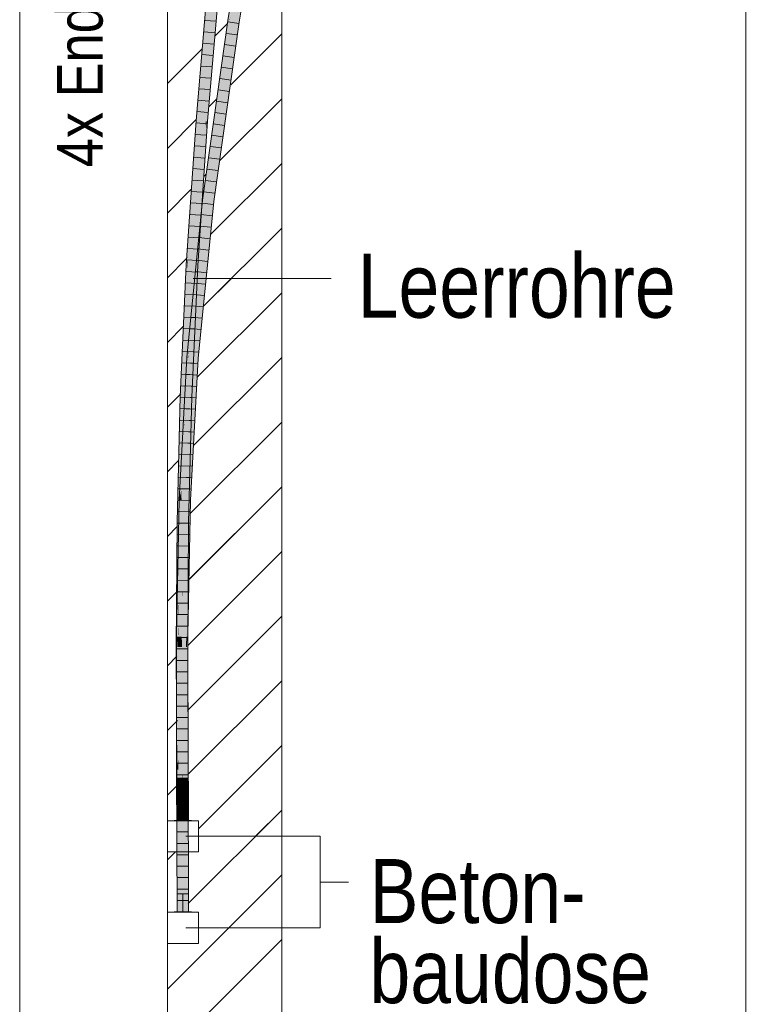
# Model space of a CAD drawing. Extents: x -620 to 3480, y 62 to 1107.
# Tile 241 of 244: x 180 to 196, y 918 to 940. Entities that reach past the tile are written whole.
import ezdxf
from ezdxf.lldxf.tags import DXFTag

# ---------------------------------------------------------------- set-up
doc = ezdxf.new("R2010")
doc.units = 0
doc.layers.get('0').update_dxf_attribs({"lineweight": 35})
for name, color, linetype, lineweight, true_color in [('E_Betonbaudose', 1, 'Continuous', 13, 0xff0000), ('E_Detail_Beschriftung', 7, 'Continuous', 13, 0x009900), ('E_Detail_Wandschraffur', 7, 'Continuous', 5, 0xc0c0c0), ('E_Leerrohr 25-A06G9GVN8I', 7, 'Continuous', 9, 0xff8000), ('E_Leerrohr 25-Shading', 7, 'Continuous', 9, 0xff8000)]:
    doc.layers.add(name, color=color, linetype=linetype, lineweight=lineweight, true_color=true_color)
doc.layers.add('E_Detail_Linie_Text_Bem', color=7, linetype='Continuous', lineweight=13)
doc.styles.get("Standard").update_dxf_attribs({"font": 'ARIALN.TTF'})
tags = doc.linetypes.add('fein_strichliert', pattern=[4, 1, -2, 1]).pattern_tags.tags
tags[8:9] = [DXFTag(74, 4), DXFTag(75, 0), DXFTag(340, '0'), DXFTag(46, 0.0), DXFTag(50, 0.0), DXFTag(44, 0.0), DXFTag(45, 0.0)]
tags[6:7] = [DXFTag(74, 4), DXFTag(75, 0), DXFTag(340, '0'), DXFTag(46, 0.0), DXFTag(50, 0.0), DXFTag(44, 0.0), DXFTag(45, 0.0)]
tags[4:5] = [DXFTag(74, 4), DXFTag(75, 0), DXFTag(340, '0'), DXFTag(46, 0.0), DXFTag(50, 0.0), DXFTag(44, 0.0), DXFTag(45, 0.0)]
tags = doc.linetypes.add('fein_strichliert-A06G9GVL8I', pattern=[4, 1, -2, 1]).pattern_tags.tags
tags[8:9] = [DXFTag(74, 4), DXFTag(75, 0), DXFTag(340, '0'), DXFTag(46, 0.0), DXFTag(50, 0.0), DXFTag(44, 0.0), DXFTag(45, 0.0)]
tags[6:7] = [DXFTag(74, 4), DXFTag(75, 0), DXFTag(340, '0'), DXFTag(46, 0.0), DXFTag(50, 0.0), DXFTag(44, 0.0), DXFTag(45, 0.0)]
tags[4:5] = [DXFTag(74, 4), DXFTag(75, 0), DXFTag(340, '0'), DXFTag(46, 0.0), DXFTag(50, 0.0), DXFTag(44, 0.0), DXFTag(45, 0.0)]
tags = doc.linetypes.add('STRICHPUNKT2-A06G9GVO8I', pattern=[12.7, 6.35, -3.175, 0, -3.175]).pattern_tags.tags
tags[10:11] = [DXFTag(74, 4), DXFTag(75, 0), DXFTag(340, '0'), DXFTag(46, 0.0), DXFTag(50, 0.0), DXFTag(44, 0.0), DXFTag(45, 0.0)]
tags[8:9] = [DXFTag(74, 4), DXFTag(75, 0), DXFTag(340, '0'), DXFTag(46, 0.0), DXFTag(50, 0.0), DXFTag(44, 0.0), DXFTag(45, 0.0)]
tags[6:7] = [DXFTag(74, 4), DXFTag(75, 0), DXFTag(340, '0'), DXFTag(46, 0.0), DXFTag(50, 0.0), DXFTag(44, 0.0), DXFTag(45, 0.0)]
tags[4:5] = [DXFTag(74, 4), DXFTag(75, 0), DXFTag(340, '0'), DXFTag(46, 0.0), DXFTag(50, 0.0), DXFTag(44, 0.0), DXFTag(45, 0.0)]

# ---------------------------------------------------------------- blocks, each defined once
blk = doc.blocks.new('Shading-A06G9GDP8I', base_point=(250.531, 772.345))
at = {"layer": 'E_Leerrohr 25-Shading', "color": 43, "true_color": 0xd7ab7f}
for points in [[(183.816, 941.051), (183.507, 937.482), (183.818, 941.05), (183.541, 937.48)], [(183.818, 941.05), (183.541, 937.48), (183.777, 940.177), (183.544, 937.48)], [(184.015, 940.726), (184.029, 941.032), (183.72, 937.466)], [(183.99, 940.162), (184.015, 940.726), (183.734, 937.465), (183.72, 937.466)], [(184.313, 940.351), (184.205, 939.668), (184.259, 939.776), (184.241, 939.663)], [(184.521, 940.286), (184.525, 940.32), (184.416, 939.638)], [(184.471, 939.748), (184.521, 940.286), (184.451, 939.633), (184.416, 939.638)], [(183.99, 940.162), (183.813, 938.299), (183.757, 937.463), (183.74, 937.464)], [(184.241, 939.663), (184.205, 939.668), (183.73, 936.062), (183.846, 936.965)], [(184.205, 939.668), (184.077, 938.746), (183.846, 936.965)], [(184.174, 937.799), (184.416, 939.638), (183.859, 935.715)], [(184.452, 939.633), (184.451, 939.633), (183.942, 936.041), (184.174, 937.799)], [(184.077, 938.746), (184.205, 939.668), (184.103, 938.951)], [(184.451, 939.633), (184.416, 939.638), (184.174, 937.799)], [(184.451, 939.633), (184.452, 939.633), (184.471, 939.748)], [(184, 938.225), (183.897, 937.452), (184.103, 938.951), (184.077, 938.746)], [(183.846, 936.965), (184.077, 938.746), (183.739, 936.151), (183.741, 936.177)], [(183.741, 936.177), (184.077, 938.746), (183.776, 936.533), (183.897, 937.452)], [(183.813, 938.299), (183.734, 937.465), (183.74, 937.464)], [(183.972, 938.026), (183.897, 937.452), (184, 938.225)], [(183.667, 935.738), (183.672, 935.737), (183.854, 937.197), (183.972, 938.026)], [(183.942, 936.041), (184.174, 937.799), (183.889, 935.711), (183.859, 935.715)], [(183.331, 934.323), (183.507, 937.482), (183.328, 934.323), (183.41, 936.033)], [(183.541, 937.48), (183.507, 937.482), (183.515, 937.044), (183.331, 934.323)], [(183.544, 937.48), (183.541, 937.48), (183.515, 937.044)], [(183.537, 934.718), (183.723, 937.309), (183.532, 934.669), (183.72, 937.466)], [(183.734, 937.465), (183.72, 937.466), (183.723, 937.309)], [(183.74, 937.464), (183.734, 937.465), (183.724, 937.248), (183.723, 937.309)], [(183.728, 937.034), (183.757, 937.463), (183.724, 937.248), (183.74, 937.464)], [(183.724, 937.248), (183.723, 937.309), (183.513, 934.313), (183.508, 934.313)], [(183.59, 935.226), (183.728, 937.034), (183.554, 934.877), (183.724, 937.248)], [(183.728, 937.034), (183.59, 935.226), (183.635, 935.655)], [(183.854, 937.197), (183.706, 936.156), (183.667, 935.738), (183.654, 935.74)], [(183.73, 936.062), (183.846, 936.965), (183.73, 936.062), (183.739, 936.151)], [(183.683, 935.736), (183.741, 936.177), (183.672, 935.737), (183.776, 936.533)], [(183.706, 936.156), (183.647, 935.74), (183.654, 935.74)], [(183.741, 936.177), (183.683, 935.736), (183.739, 936.151)], [(183.739, 936.151), (183.683, 935.736), (183.73, 936.062)], [(183.378, 935.358), (183.409, 936.005), (183.349, 934.943)], [(183.389, 935.669), (183.41, 936.033), (183.391, 935.714)], [(183.409, 936.005), (183.41, 936.033), (183.389, 935.66), (183.389, 935.669)], [(183.41, 936.033), (183.394, 935.804), (183.391, 935.714)], [(183.889, 935.711), (183.895, 935.71), (183.942, 936.041)], [(183.394, 935.804), (183.313, 934.387), (183.391, 935.714)], [(183.394, 935.804), (183.345, 935.067), (183.313, 934.387), (183.315, 934.435)], [(183.319, 934.41), (183.389, 935.669), (183.313, 934.387), (183.391, 935.714)], [(183.654, 935.74), (183.509, 934.086), (183.667, 935.738), (183.477, 933.643)], [(183.538, 934.311), (183.477, 933.643), (183.672, 935.737), (183.683, 935.736)], [(183.509, 934.086), (183.654, 935.74), (183.543, 934.56), (183.647, 935.74)], [(183.742, 934.345), (183.859, 935.715), (183.521, 932.284)], [(183.667, 935.738), (183.538, 934.311), (183.672, 935.737)], [(183.543, 934.56), (183.647, 935.74), (183.578, 935.038)], [(183.69, 933.628), (183.895, 935.71), (183.742, 934.345), (183.889, 935.711)], [(183.889, 935.711), (183.859, 935.715), (183.742, 934.345)], [(183.389, 935.669), (183.319, 934.41), (183.389, 935.66)], [(183.635, 935.655), (183.59, 935.226), (183.525, 934.312), (183.52, 934.312)], [(183.635, 935.655), (183.525, 934.312), (183.627, 935.536)], [(183.525, 934.312), (183.544, 934.311), (183.627, 935.536)], [(183.376, 935.322), (183.378, 935.358), (183.319, 934.41), (183.349, 934.943)], [(183.376, 935.322), (183.319, 934.41), (183.33, 934.516)], [(183.33, 934.516), (183.343, 934.638), (183.376, 935.322)], [(183.345, 935.067), (183.295, 934.325), (183.309, 934.324)], [(183.513, 934.313), (183.52, 934.312), (183.554, 934.877), (183.59, 935.226)], [(183.476, 934.005), (183.433, 933.3), (183.578, 935.038), (183.543, 934.56)], [(183.319, 934.324), (183.325, 934.324), (183.33, 934.516), (183.343, 934.638)], [(183.328, 934.323), (183.343, 934.638), (183.325, 934.324)], [(183.508, 934.313), (183.537, 934.718), (183.532, 934.669)], [(183.315, 934.435), (183.309, 934.324), (183.313, 934.387)], [(183.314, 934.324), (183.319, 934.324), (183.319, 934.41), (183.33, 934.516)], [(183.433, 933.3), (183.415, 933.01), (183.543, 934.56), (183.509, 934.086)], [(183.261, 932.899), (183.262, 932.921), (183.286, 934.144), (183.295, 934.325)], [(183.309, 934.324), (183.295, 934.325), (183.276, 933.285), (183.262, 932.921)], [(183.283, 933.518), (183.307, 934.144), (183.309, 934.324), (183.311, 934.324)], [(183.283, 933.518), (183.287, 933.493), (183.314, 934.324), (183.319, 934.324)], [(183.287, 933.493), (183.292, 933.465), (183.319, 934.324), (183.325, 934.324)], [(183.328, 934.323), (183.325, 934.324), (183.321, 934.106), (183.292, 933.465)], [(183.307, 934.144), (183.314, 934.324), (183.311, 934.324)], [(183.313, 934.387), (183.309, 934.324), (183.312, 934.346)], [(183.312, 934.346), (183.309, 934.324), (183.311, 934.324)], [(183.314, 934.324), (183.319, 934.41), (183.311, 934.324), (183.312, 934.346)], [(183.319, 934.41), (183.313, 934.387), (183.312, 934.346)], [(183.321, 934.106), (183.331, 934.323), (183.328, 934.323)], [(183.52, 934.312), (183.513, 934.313), (183.376, 931.437), (183.477, 933.643)], [(183.376, 931.437), (183.412, 931.436), (183.52, 934.312), (183.544, 934.311)], [(183.513, 934.313), (183.508, 934.313), (183.477, 933.643)], [(183.543, 932.282), (183.652, 933.28), (183.521, 932.284), (183.742, 934.345)], [(183.69, 933.628), (183.742, 934.345), (183.652, 933.28)], [(183.277, 933.931), (183.252, 932.684), (183.286, 934.144), (183.261, 932.899)], [(183.338, 932.298), (183.476, 934.005), (183.41, 933.333)], [(183.338, 932.298), (183.345, 932.298), (183.476, 934.005), (183.433, 933.3)], [(183.509, 934.086), (183.415, 933.01), (183.477, 933.643)], [(183.163, 931.445), (183.179, 931.444), (183.277, 933.931), (183.267, 933.451)], [(183.652, 933.28), (183.628, 932.998), (183.69, 933.628)], [(183.179, 931.444), (183.199, 931.444), (183.267, 933.451), (183.252, 932.684)], [(183.256, 932.691), (183.257, 932.699), (183.283, 933.518), (183.287, 933.493)], [(183.257, 932.699), (183.292, 933.465), (183.287, 933.493)], [(183.262, 932.921), (183.256, 932.691), (183.276, 933.285)], [(183.415, 933.01), (183.433, 933.3), (183.345, 932.298)], [(183.41, 933.333), (183.369, 932.871), (183.392, 933.073), (183.359, 932.677)], [(183.369, 932.871), (183.41, 933.333), (183.375, 932.977)], [(183.628, 932.998), (183.652, 933.28), (183.546, 932.282), (183.543, 932.282)], [(183.256, 932.691), (183.262, 932.921), (183.237, 932.259)], [(183.251, 932.628), (183.262, 932.921), (183.252, 932.684)], [(183.345, 932.674), (183.319, 932.3), (183.375, 932.977), (183.369, 932.871)], [(183.392, 933.073), (183.329, 932.322), (183.367, 932.721), (183.335, 932.333)], [(183.546, 932.282), (183.557, 932.281), (183.628, 932.998)], [(183.369, 932.871), (183.319, 932.3), (183.359, 932.677), (183.329, 932.322)], [(183.367, 932.721), (183.351, 932.525), (183.342, 932.366)], [(183.237, 932.259), (183.251, 932.628), (183.199, 931.444), (183.252, 932.684)], [(183.345, 932.674), (183.308, 932.301), (183.319, 932.3)], [(183.351, 932.525), (183.335, 932.333), (183.342, 932.366), (183.341, 932.346)], [(183.328, 932.299), (183.268, 930.962), (183.274, 931.058), (183.266, 930.901)], [(183.295, 931.401), (183.337, 932.299), (183.266, 930.87), (183.274, 931.058)], [(183.268, 930.962), (183.328, 932.299), (183.27, 931.052)], [(183.308, 932.301), (183.278, 931.378), (183.319, 932.3), (183.27, 931.064)], [(183.328, 932.299), (183.274, 931.058), (183.332, 932.299)], [(183.274, 931.058), (183.337, 932.299), (183.332, 932.299)], [(183.278, 931.378), (183.308, 932.301), (183.293, 931.938)], [(183.293, 931.938), (183.308, 932.301), (183.296, 932.089)], [(183.295, 931.401), (183.321, 931.88), (183.337, 932.299), (183.338, 932.298)], [(183.307, 931.857), (183.328, 932.299), (183.319, 932.3)], [(183.329, 932.322), (183.319, 932.3), (183.328, 932.299)], [(183.321, 931.88), (183.345, 932.298), (183.338, 932.298)], [(183.328, 932.299), (183.332, 932.299), (183.329, 932.322), (183.335, 932.333)], [(183.332, 932.299), (183.337, 932.299), (183.335, 932.333), (183.341, 932.346)], [(183.338, 932.298), (183.341, 932.346), (183.337, 932.299)], [(183.476, 931.197), (183.521, 932.284), (183.349, 929.18)], [(183.557, 932.281), (183.546, 932.282), (183.41, 929.615), (183.468, 931.003)], [(183.521, 932.284), (183.476, 931.197), (183.543, 932.282), (183.532, 932.1)], [(183.494, 931.433), (183.546, 932.282), (183.543, 932.282)], [(183.288, 931.946), (183.282, 931.7), (183.296, 932.089), (183.293, 931.938)], [(183.476, 931.197), (183.468, 931.003), (183.532, 932.1), (183.494, 931.433)], [(183.183, 929.381), (183.282, 931.7), (183.136, 929.188), (183.288, 931.946)], [(183.282, 931.7), (183.261, 930.84), (183.293, 931.938), (183.278, 931.378)], [(183.183, 929.381), (183.261, 930.84), (183.282, 931.7)], [(183.179, 931.444), (183.163, 931.445), (183.154, 930.119), (183.095, 928.708)], [(183.199, 931.444), (183.179, 931.444), (183.183, 930.799), (183.154, 930.119)], [(183.376, 931.437), (183.321, 929.24), (183.412, 931.436), (183.41, 931.332)], [(183.278, 931.378), (183.261, 930.84), (183.27, 931.064), (183.263, 930.883)], [(183.345, 928.702), (183.41, 931.332), (183.319, 928.703), (183.377, 930.562)], [(183.355, 929.18), (183.468, 931.003), (183.349, 929.18), (183.476, 931.197)], [(183.269, 931.027), (183.256, 930.705), (183.27, 931.052), (183.268, 930.962)], [(183.266, 930.87), (183.274, 931.058), (183.266, 930.901)], [(183.41, 929.615), (183.468, 931.003), (183.369, 929.179), (183.355, 929.18)], [(183.183, 930.799), (183.154, 930.119), (183.131, 928.706), (183.128, 928.706)], [(183.249, 930.569), (183.261, 930.826), (183.183, 929.381), (183.261, 930.84)], [(183.256, 930.705), (183.263, 930.883), (183.249, 930.569)], [(183.268, 930.962), (183.256, 930.705), (183.266, 930.901)], [(183.266, 930.87), (183.266, 930.901), (183.256, 930.705)], [(183.261, 930.826), (183.263, 930.883), (183.261, 930.84)], [(183.319, 928.703), (183.377, 930.562), (183.315, 928.703), (183.358, 930.114)], [(183.137, 929.188), (183.154, 930.119), (183.095, 928.706), (183.095, 928.708)], [(183.358, 930.114), (183.338, 929.641), (183.315, 928.703), (183.31, 928.703)], [(183.31, 928.703), (183.338, 929.641), (183.308, 928.703), (183.327, 929.383)], [(183.369, 929.179), (183.386, 929.179), (183.41, 929.615)], [(183.183, 929.381), (183.136, 929.188), (183.165, 929.187)], [(183.165, 929.187), (183.172, 929.187), (183.183, 929.381)], [(183.327, 929.383), (183.321, 929.24), (183.308, 928.703)], [(183.123, 926.759), (183.172, 929.187), (183.088, 926.759), (183.095, 927.095)], [(183.136, 929.188), (183.095, 927.095), (183.165, 929.187)], [(183.137, 929.188), (183.095, 928.706), (183.125, 928.706)], [(183.095, 927.095), (183.172, 929.187), (183.165, 929.187)], [(183.125, 926.759), (183.172, 929.187), (183.123, 926.759)], [(183.128, 928.706), (183.137, 929.188), (183.125, 928.706)], [(183.321, 927.769), (183.338, 928.274), (183.349, 929.18), (183.348, 928.814)], [(183.345, 927.094), (183.386, 929.179), (183.347, 928.331), (183.369, 929.179)], [(183.347, 928.331), (183.369, 929.179), (183.354, 928.732), (183.369, 929.179)], [(183.348, 928.557), (183.369, 929.179), (183.348, 928.814), (183.355, 929.18)], [(183.355, 929.18), (183.349, 929.18), (183.348, 928.814)], [(183.109, 927.599), (183.095, 928.706), (183.087, 927.599)], [(183.124, 927.599), (183.095, 928.706), (183.109, 927.599)], [(183.124, 927.599), (183.129, 928.406), (183.095, 928.706), (183.128, 928.706)], [(183.129, 928.406), (183.131, 928.706), (183.128, 928.706)], [(183.289, 925.974), (183.293, 926.164), (183.315, 928.703), (183.319, 928.703)], [(183.31, 928.703), (183.289, 925.974), (183.315, 928.703)], [(183.289, 925.974), (183.31, 928.703), (183.3, 927.599)], [(183.31, 928.703), (183.308, 928.703), (183.3, 927.599)], [(183.319, 928.703), (183.307, 927.599), (183.345, 928.702), (183.322, 927.599)], [(183.332, 927.599), (183.345, 928.702), (183.322, 927.599)], [(183.338, 928.274), (183.348, 928.557), (183.348, 928.814)], [(183.347, 928.331), (183.354, 928.732), (183.348, 928.489)], [(183.354, 928.732), (183.348, 928.557), (183.348, 928.489)], [(183.348, 928.557), (183.337, 928.232), (183.348, 928.489), (183.343, 928.286)], [(183.343, 928.286), (183.347, 928.331), (183.348, 928.489)], [(183.343, 928.286), (183.337, 928.232), (183.293, 926.257), (183.291, 926.237)], [(183.347, 928.331), (183.343, 928.286), (183.296, 926.315), (183.293, 926.257)], [(183.295, 926.415), (183.337, 928.232), (183.322, 927.599)], [(183.347, 928.331), (183.307, 926.758), (183.345, 927.094), (183.324, 926.758)], [(183.322, 927.599), (183.337, 928.232), (183.334, 928.134)], [(183.302, 926.758), (183.322, 927.599), (183.321, 927.769), (183.334, 928.134)], [(183.087, 927.599), (183.077, 926.198), (183.109, 927.599), (183.08, 926.198)], [(183.109, 927.599), (183.08, 926.198), (183.116, 926.788), (183.087, 926.198)], [(183.109, 927.599), (183.116, 926.788), (183.117, 926.92)], [(183.12, 927.599), (183.109, 927.599), (183.117, 926.92)], [(183.124, 927.599), (183.12, 927.599), (183.118, 926.823), (183.117, 926.92)], [(183.302, 926.758), (183.291, 926.237), (183.322, 927.599), (183.295, 926.415)], [(183.307, 927.599), (183.293, 926.164), (183.322, 927.599)], [(183.295, 926.196), (183.322, 927.599), (183.294, 926.196)], [(183.322, 927.599), (183.295, 926.196), (183.332, 927.599), (183.315, 926.196)], [(183.116, 926.788), (183.118, 926.823), (183.117, 926.92)], [(183.316, 926.237), (183.328, 926.237), (183.345, 927.094)], [(183.334, 926.758), (183.345, 927.094), (183.324, 926.758)], [(183.112, 926.239), (183.123, 926.759), (183.078, 926.239), (183.088, 926.759)], [(183.111, 926.198), (183.116, 926.607), (183.087, 926.198), (183.116, 926.788)], [(183.108, 925.974), (183.112, 925.974), (183.118, 926.823)], [(183.118, 926.421), (183.125, 926.759), (183.112, 926.239), (183.123, 926.759)], [(183.116, 926.607), (183.118, 926.823), (183.116, 926.788)], [(183.294, 926.237), (183.324, 926.758), (183.296, 926.315)], [(183.294, 926.237), (183.316, 926.237), (183.324, 926.758), (183.334, 926.758)], [(183.307, 926.758), (183.296, 926.315), (183.324, 926.758)], [(183.112, 926.239), (183.078, 926.239), (183.115, 924.911), (183.098, 924.91)], [(183.098, 924.91), (183.078, 926.239), (183.08, 924.91)], [(183.112, 926.239), (183.115, 926.239), (183.118, 926.421)], [(183.112, 926.239), (183.114, 925.195), (183.115, 926.239), (183.116, 925.195)], [(183.293, 926.257), (183.291, 926.237), (183.292, 926.237)], [(183.294, 926.237), (183.296, 926.315), (183.292, 926.237), (183.293, 926.257)], [(183.077, 926.198), (183.076, 925.974), (183.08, 926.198)], [(183.08, 926.198), (183.076, 925.974), (183.087, 926.198)], [(183.076, 925.974), (183.108, 925.974), (183.087, 926.198), (183.111, 926.198)], [(183.293, 926.164), (183.289, 925.974), (183.291, 925.974)], [(183.293, 925.197), (183.292, 925.974), (183.291, 926.237), (183.292, 926.237)], [(183.295, 926.196), (183.291, 925.974), (183.315, 926.196), (183.312, 925.974)], [(183.293, 926.164), (183.291, 925.974), (183.294, 926.196), (183.295, 926.196)], [(183.293, 925.197), (183.294, 925.197), (183.292, 926.237), (183.294, 926.237)], [(183.292, 925.974), (183.292, 926.237), (183.292, 926.237)], [(183.307, 924.913), (183.316, 926.237), (183.294, 924.913), (183.294, 926.237)], [(183.319, 924.913), (183.316, 926.237), (183.307, 924.913)], [(183.316, 926.237), (183.319, 924.913), (183.328, 926.237), (183.33, 924.913)], [(183.076, 925.974), (183.089, 923.114), (183.118, 924.734), (183.126, 923.114)], [(183.076, 925.974), (183.118, 924.734), (183.108, 925.974)], [(183.118, 924.734), (183.112, 925.974), (183.108, 925.974)], [(183.291, 925.974), (183.289, 925.974), (183.303, 923.129)], [(183.312, 925.974), (183.291, 925.974), (183.303, 923.115), (183.303, 923.129)], [(183.312, 925.974), (183.303, 923.115), (183.335, 923.115)], [(183.335, 923.115), (183.339, 923.115), (183.312, 925.974), (183.326, 925.974)], [(183.114, 925.195), (183.118, 923.501), (183.116, 925.195)], [(183.293, 925.197), (183.294, 924.189), (183.294, 925.197)], [(183.118, 923.501), (183.098, 924.91), (183.082, 923.291), (183.08, 924.91)], [(183.098, 924.91), (183.118, 923.501), (183.115, 924.911)], [(183.295, 923.291), (183.307, 924.913), (183.294, 924.189), (183.294, 924.913)], [(183.323, 923.292), (183.319, 924.913), (183.295, 923.291), (183.307, 924.913)], [(183.319, 924.913), (183.323, 923.292), (183.33, 924.913), (183.332, 923.292)], [(183.118, 923.501), (183.082, 923.291), (183.118, 923.291)], [(183.095, 920.178), (183.131, 920.178), (183.082, 923.291), (183.118, 923.291)], [(183.295, 923.291), (183.308, 920.178), (183.323, 923.292), (183.345, 920.178)], [(183.345, 920.178), (183.332, 923.292), (183.323, 923.292)], [(183.091, 922.958), (183.127, 922.959), (183.089, 923.114), (183.126, 923.114)], [(183.303, 923.115), (183.304, 922.96), (183.335, 923.115), (183.338, 922.961)], [(183.338, 922.961), (183.341, 922.961), (183.335, 923.115), (183.339, 923.115)], [(183.092, 922.803), (183.129, 922.803), (183.091, 922.958), (183.127, 922.959)], [(183.093, 922.647), (183.13, 922.647), (183.092, 922.803), (183.129, 922.803)], [(183.304, 922.96), (183.305, 922.804), (183.338, 922.961), (183.34, 922.805)], [(183.305, 922.804), (183.306, 922.648), (183.34, 922.805), (183.342, 922.648)], [(183.34, 922.805), (183.342, 922.805), (183.338, 922.961), (183.341, 922.961)], [(183.342, 922.648), (183.343, 922.648), (183.34, 922.805), (183.342, 922.805)], [(183.094, 922.49), (183.131, 922.49), (183.093, 922.647), (183.13, 922.647)], [(183.306, 922.648), (183.307, 922.491), (183.342, 922.648), (183.343, 922.492)], [(183.343, 922.492), (183.344, 922.492), (183.342, 922.648), (183.343, 922.648)], [(183.095, 922.334), (183.131, 922.334), (183.094, 922.49), (183.131, 922.49)], [(183.308, 922.335), (183.345, 922.335), (183.307, 922.491), (183.344, 922.492)], [(183.095, 922.178), (183.131, 922.178), (183.095, 922.334), (183.131, 922.334)], [(183.308, 922.178), (183.345, 922.178), (183.308, 922.335), (183.345, 922.335)]]:
    blk.add_solid(points, dxfattribs=at)
at = {"layer": 'E_Leerrohr 25-Shading', "color": 31, "true_color": 0xfabd7f}
for points in [[(183.852, 941.047), (183.777, 940.177), (183.632, 937.473), (183.598, 937.475)], [(183.907, 941.043), (183.852, 941.047), (183.632, 937.473)], [(183.941, 941.04), (183.907, 941.043), (183.632, 937.473)], [(183.632, 937.473), (183.72, 937.466), (183.941, 941.04), (184.029, 941.032)], [(184.35, 940.345), (184.259, 939.776), (184.329, 939.65), (184.245, 939.663)], [(184.432, 940.334), (184.35, 940.345), (184.329, 939.65)], [(184.437, 940.333), (184.432, 940.334), (184.329, 939.65)], [(184.329, 939.65), (184.416, 939.638), (184.437, 940.333), (184.525, 940.32)], [(183.777, 940.177), (183.544, 937.48), (183.598, 937.475)], [(184.241, 939.663), (183.73, 936.062), (183.771, 935.725), (183.697, 935.734)], [(184.245, 939.663), (184.241, 939.663), (183.771, 935.725)], [(184.329, 939.65), (184.245, 939.663), (183.771, 935.725)], [(183.771, 935.725), (183.859, 935.715), (184.329, 939.65), (184.416, 939.638)], [(184.259, 939.776), (184.241, 939.663), (184.245, 939.663)], [(183.544, 937.48), (183.515, 937.044), (183.42, 934.318), (183.389, 934.32)], [(183.598, 937.475), (183.544, 937.48), (183.42, 934.318)], [(183.632, 937.473), (183.598, 937.475), (183.42, 934.318)], [(183.42, 934.318), (183.508, 934.313), (183.632, 937.473), (183.72, 937.466)], [(183.515, 937.044), (183.331, 934.323), (183.389, 934.32)], [(183.73, 936.062), (183.683, 935.736), (183.697, 935.734)], [(183.433, 932.291), (183.683, 935.736), (183.38, 932.295), (183.477, 933.643)], [(183.697, 935.734), (183.683, 935.736), (183.433, 932.291)], [(183.771, 935.725), (183.697, 935.734), (183.433, 932.291)], [(183.433, 932.291), (183.521, 932.284), (183.771, 935.725), (183.859, 935.715)], [(183.287, 931.44), (183.331, 934.323), (183.286, 931.441), (183.321, 934.106)], [(183.389, 934.32), (183.331, 934.323), (183.287, 931.44)], [(183.42, 934.318), (183.389, 934.32), (183.287, 931.44)], [(183.287, 931.44), (183.376, 931.437), (183.42, 934.318), (183.508, 934.313)], [(183.247, 931.442), (183.321, 934.106), (183.292, 933.465)], [(183.247, 931.442), (183.263, 931.441), (183.321, 934.106), (183.309, 933.164)], [(183.477, 933.643), (183.415, 933.01), (183.38, 932.295), (183.371, 932.296)], [(183.292, 933.465), (183.256, 932.691), (183.247, 931.442), (183.24, 931.442)], [(183.263, 931.441), (183.286, 931.441), (183.309, 933.164)], [(183.415, 933.01), (183.345, 932.298), (183.371, 932.296)], [(183.221, 931.443), (183.256, 932.691), (183.237, 932.259)], [(183.221, 931.443), (183.231, 931.442), (183.256, 932.691), (183.256, 932.661)], [(183.231, 931.442), (183.24, 931.442), (183.256, 932.661)], [(183.38, 932.295), (183.285, 929.618), (183.433, 932.291)], [(183.38, 932.295), (183.365, 931.969), (183.285, 929.618), (183.291, 929.983)], [(183.433, 932.291), (183.285, 929.618), (183.349, 929.18), (183.302, 929.182)], [(183.371, 932.296), (183.345, 932.298), (183.299, 930.509), (183.303, 930.772)], [(183.303, 930.772), (183.345, 932.298), (183.321, 931.88)], [(183.38, 932.295), (183.371, 932.296), (183.336, 931.439)], [(183.433, 932.291), (183.349, 929.18), (183.521, 932.284)], [(183.365, 931.969), (183.38, 932.295), (183.37, 932.105)], [(183.237, 932.259), (183.199, 931.444), (183.221, 931.443)], [(183.336, 931.439), (183.299, 930.509), (183.37, 932.105), (183.365, 931.969)], [(183.31, 931.363), (183.321, 931.88), (183.235, 929.184), (183.25, 929.731)], [(183.25, 929.731), (183.321, 931.88), (183.295, 931.401)], [(183.365, 931.969), (183.299, 930.509), (183.291, 929.983)], [(183.317, 931.581), (183.321, 931.88), (183.31, 931.363)], [(183.221, 931.443), (183.199, 931.444), (183.205, 929.579), (183.183, 930.799)], [(183.205, 929.579), (183.21, 929.294), (183.221, 931.443), (183.231, 931.442)], [(183.21, 929.294), (183.22, 928.707), (183.231, 931.442), (183.24, 931.442)], [(183.286, 931.441), (183.244, 930.256), (183.22, 928.707), (183.22, 928.709)], [(183.286, 931.441), (183.22, 928.707), (183.285, 931.333)], [(183.24, 931.442), (183.228, 929.772), (183.247, 931.442)], [(183.247, 931.442), (183.228, 929.772), (183.263, 931.441), (183.244, 930.256)], [(183.244, 930.256), (183.286, 931.441), (183.263, 931.441)], [(183.285, 931.333), (183.287, 931.44), (183.286, 931.441)], [(183.287, 931.44), (183.285, 931.333), (183.376, 931.437), (183.321, 929.24)], [(183.291, 930.294), (183.303, 930.772), (183.31, 931.363), (183.317, 931.581)], [(183.285, 931.333), (183.22, 928.704), (183.321, 929.24), (183.308, 928.703)], [(183.295, 931.401), (183.232, 929.185), (183.25, 929.731)], [(183.295, 931.401), (183.266, 930.87), (183.232, 929.185), (183.248, 930.156)], [(183.31, 931.363), (183.235, 929.184), (183.242, 929.184)], [(183.242, 929.184), (183.246, 929.184), (183.31, 931.363), (183.279, 930.016)], [(183.291, 930.294), (183.31, 931.363), (183.279, 930.016)], [(183.208, 929.401), (183.183, 930.799), (183.201, 928.705), (183.131, 928.706)], [(183.266, 930.87), (183.256, 930.705), (183.248, 930.156)], [(183.299, 930.509), (183.303, 930.772), (183.291, 930.294)], [(183.249, 930.569), (183.183, 929.381), (183.216, 929.185), (183.191, 929.186)], [(183.216, 929.185), (183.256, 930.705), (183.249, 930.569)], [(183.216, 929.185), (183.223, 929.185), (183.256, 930.705), (183.248, 930.156)], [(183.285, 929.618), (183.299, 930.509), (183.261, 929.183), (183.291, 930.294)], [(183.244, 930.256), (183.228, 929.772), (183.22, 928.709)], [(183.223, 929.185), (183.232, 929.185), (183.248, 930.156)], [(183.261, 929.183), (183.291, 930.294), (183.279, 930.016)], [(183.246, 929.184), (183.261, 929.183), (183.279, 930.016)], [(183.25, 929.731), (183.232, 929.185), (183.235, 929.184)], [(183.285, 929.618), (183.261, 929.183), (183.302, 929.182)], [(183.183, 929.381), (183.172, 929.187), (183.191, 929.186)], [(183.22, 928.707), (183.208, 929.401), (183.22, 928.704), (183.201, 928.705)], [(183.126, 926.544), (183.172, 929.187), (183.125, 926.759)], [(183.172, 929.187), (183.126, 926.544), (183.205, 926.967), (183.128, 926.298)], [(183.191, 929.186), (183.172, 929.187), (183.21, 927.767), (183.209, 927.567)], [(183.172, 929.187), (183.205, 926.967), (183.209, 927.567)], [(183.216, 929.185), (183.191, 929.186), (183.208, 927.945)], [(183.223, 929.185), (183.216, 929.185), (183.212, 927.671), (183.208, 927.945)], [(183.212, 927.671), (183.232, 929.185), (183.223, 929.185)], [(183.212, 927.671), (183.217, 927.303), (183.232, 929.185), (183.224, 927.844)], [(183.236, 928.704), (183.224, 927.844), (183.261, 929.183), (183.22, 927.095)], [(183.286, 926.758), (183.261, 929.183), (183.224, 926.759), (183.22, 927.095)], [(183.235, 929.184), (183.226, 928.152), (183.242, 929.184), (183.224, 927.844)], [(183.232, 929.185), (183.226, 928.152), (183.235, 929.184)], [(183.242, 929.184), (183.236, 928.704), (183.246, 929.184)], [(183.236, 928.704), (183.261, 929.183), (183.246, 929.184)], [(183.321, 927.769), (183.302, 929.182), (183.286, 926.758), (183.261, 929.183)], [(183.349, 929.18), (183.302, 929.182), (183.321, 927.769)], [(183.139, 928.406), (183.131, 928.706), (183.129, 928.406)], [(183.201, 928.404), (183.201, 928.705), (183.139, 928.406), (183.131, 928.706)], [(183.202, 926.197), (183.22, 928.704), (183.2, 926.197), (183.201, 928.705)], [(183.22, 928.704), (183.201, 925.974), (183.22, 928.704), (183.214, 925.974)], [(183.22, 928.704), (183.22, 928.704), (183.221, 928.506), (183.219, 928.456)], [(183.22, 928.704), (183.225, 927.599), (183.308, 928.703), (183.3, 927.599)], [(183.124, 927.599), (183.128, 926.197), (183.129, 928.406), (183.129, 926.197)], [(183.129, 928.406), (183.129, 926.197), (183.139, 928.406), (183.195, 926.196)], [(183.2, 926.016), (183.201, 928.404), (183.139, 928.406)], [(183.219, 928.456), (183.214, 925.974), (183.221, 928.506), (183.233, 925.974)], [(183.21, 927.767), (183.209, 927.567), (183.217, 927.303), (183.216, 927.252)], [(183.217, 927.303), (183.22, 927.095), (183.224, 927.844)], [(183.321, 927.769), (183.286, 926.758), (183.302, 926.758)], [(183.128, 926.198), (183.124, 927.599), (183.121, 926.198), (183.118, 926.823)], [(183.209, 927.567), (183.205, 926.967), (183.216, 927.252), (183.213, 927.039)], [(183.225, 927.599), (183.233, 925.974), (183.3, 927.599), (183.289, 925.974)], [(183.213, 927.039), (183.22, 927.095), (183.216, 927.252)], [(183.216, 927.252), (183.22, 927.095), (183.217, 927.303)], [(183.2, 926.238), (183.205, 926.967), (183.128, 926.239), (183.128, 926.298)], [(183.2, 926.238), (183.203, 926.238), (183.205, 926.967), (183.213, 927.039)], [(183.22, 927.095), (183.203, 926.238), (183.215, 926.238)], [(183.203, 926.238), (183.203, 926.238), (183.213, 927.039), (183.22, 927.095)], [(183.22, 927.095), (183.215, 926.238), (183.232, 926.238)], [(183.121, 926.198), (183.118, 926.823), (183.114, 926.198)], [(183.118, 926.421), (183.121, 926.239), (183.125, 926.759), (183.126, 926.544)], [(183.232, 926.238), (183.291, 926.237), (183.224, 926.759), (183.286, 926.758)], [(183.286, 926.758), (183.291, 926.237), (183.302, 926.758)], [(183.126, 926.544), (183.121, 926.239), (183.128, 926.298)], [(183.118, 926.421), (183.115, 926.239), (183.121, 926.239)], [(183.121, 926.239), (183.115, 926.239), (183.119, 924.609), (183.116, 925.195)], [(183.131, 923.922), (183.128, 926.239), (183.119, 924.505), (183.121, 926.239)], [(183.128, 926.298), (183.121, 926.239), (183.128, 926.239)], [(183.2, 926.238), (183.128, 926.239), (183.2, 926.15), (183.131, 923.922)], [(183.2, 926.15), (183.203, 926.238), (183.2, 926.238)], [(183.205, 924.912), (183.203, 926.238), (183.202, 925.808), (183.203, 926.229)], [(183.215, 926.238), (183.203, 926.238), (183.215, 924.912), (183.205, 924.912)], [(183.231, 925.196), (183.232, 926.238), (183.215, 925.196), (183.215, 926.238)], [(183.291, 926.237), (183.232, 926.238), (183.266, 925.196), (183.231, 925.196)], [(183.122, 925.974), (183.121, 926.198), (183.112, 925.974), (183.114, 926.198)], [(183.129, 925.974), (183.128, 926.198), (183.122, 925.974), (183.121, 926.198)], [(183.128, 926.197), (183.129, 925.974), (183.129, 926.197)], [(183.129, 926.197), (183.129, 925.974), (183.195, 926.196), (183.201, 925.974)], [(183.207, 923.291), (183.2, 926.15), (183.132, 923.291), (183.131, 923.922)], [(183.203, 926.229), (183.2, 926.15), (183.202, 925.808)], [(183.201, 925.974), (183.202, 926.197), (183.2, 926.016), (183.2, 926.197)], [(183.2, 926.15), (183.207, 923.291), (183.205, 924.912)], [(183.293, 925.197), (183.291, 926.237), (183.266, 925.196)], [(183.112, 925.974), (183.118, 924.734), (183.122, 925.974)], [(183.122, 925.974), (183.118, 924.734), (183.129, 925.974), (183.13, 924.905)], [(183.13, 924.905), (183.201, 925.974), (183.129, 925.974)], [(183.204, 925.196), (183.201, 925.974), (183.149, 925.196)], [(183.201, 925.974), (183.214, 923.115), (183.214, 925.974), (183.218, 923.115)], [(183.214, 925.974), (183.218, 923.115), (183.233, 925.974), (183.224, 923.115)], [(183.224, 923.115), (183.303, 923.115), (183.233, 925.974), (183.289, 925.974)], [(183.116, 925.195), (183.118, 923.501), (183.119, 924.609)], [(183.13, 924.905), (183.21, 923.197), (183.149, 925.196), (183.204, 925.196)], [(183.21, 923.197), (183.214, 923.115), (183.204, 925.196)], [(183.23, 924.384), (183.231, 925.196), (183.216, 924.384), (183.215, 925.196)], [(183.231, 925.196), (183.23, 924.188), (183.293, 925.197), (183.294, 924.189)], [(183.13, 924.905), (183.118, 924.734), (183.131, 923.114), (183.126, 923.114)], [(183.131, 923.114), (183.211, 923.115), (183.13, 924.905), (183.21, 923.197)], [(183.213, 923.291), (183.21, 924.912), (183.206, 924.188), (183.205, 924.912)], [(183.215, 924.912), (183.21, 924.912), (183.216, 923.291), (183.213, 923.291)], [(183.119, 924.505), (183.118, 923.501), (183.125, 923.707)], [(183.131, 923.922), (183.119, 924.505), (183.125, 923.707)], [(183.216, 924.384), (183.216, 923.291), (183.23, 924.384), (183.229, 923.291)], [(183.213, 923.291), (183.206, 924.188), (183.21, 923.291)], [(183.206, 924.188), (183.207, 923.291), (183.21, 923.291)], [(183.23, 924.188), (183.229, 923.291), (183.294, 924.189), (183.295, 923.291)], [(183.132, 923.291), (183.131, 923.922), (183.127, 923.291), (183.125, 923.707)], [(183.125, 923.707), (183.118, 923.501), (183.127, 923.291), (183.118, 923.291)], [(183.127, 923.291), (183.118, 923.291), (183.135, 920.178), (183.131, 920.178)], [(183.132, 923.291), (183.127, 923.291), (183.133, 922.403)], [(183.127, 923.291), (183.135, 920.178), (183.133, 922.403)], [(183.135, 920.178), (183.22, 920.178), (183.132, 923.291), (183.207, 923.291)], [(183.219, 921.088), (183.215, 922.504), (183.207, 923.291), (183.21, 923.291)], [(183.219, 921.088), (183.207, 923.291), (183.22, 920.178)], [(183.215, 922.504), (183.213, 923.291), (183.21, 923.291)], [(183.216, 923.291), (183.213, 923.291), (183.219, 921.088)], [(183.216, 923.291), (183.22, 920.178), (183.229, 923.291)], [(183.229, 923.291), (183.22, 920.178), (183.295, 923.291), (183.297, 920.178)], [(183.297, 920.178), (183.308, 920.178), (183.295, 923.291)], [(183.126, 923.114), (183.127, 922.959), (183.131, 923.114), (183.131, 922.959)], [(183.131, 922.959), (183.216, 922.959), (183.131, 923.114), (183.214, 923.115)], [(183.211, 923.115), (183.214, 923.115), (183.21, 923.197)], [(183.214, 923.115), (183.216, 922.959), (183.218, 923.115), (183.219, 922.959)], [(183.218, 923.115), (183.219, 922.959), (183.224, 923.115), (183.223, 922.96)], [(183.223, 922.96), (183.304, 922.96), (183.224, 923.115), (183.303, 923.115)], [(183.127, 922.959), (183.129, 922.803), (183.131, 922.959), (183.131, 922.803)], [(183.129, 922.803), (183.13, 922.647), (183.131, 922.803), (183.131, 922.647)], [(183.131, 922.803), (183.217, 922.804), (183.131, 922.959), (183.216, 922.959)], [(183.131, 922.647), (183.218, 922.647), (183.131, 922.803), (183.217, 922.804)], [(183.216, 922.959), (183.217, 922.804), (183.219, 922.959), (183.219, 922.804)], [(183.217, 922.804), (183.218, 922.647), (183.219, 922.804), (183.219, 922.647)], [(183.219, 922.959), (183.219, 922.804), (183.223, 922.96), (183.222, 922.804)], [(183.219, 922.804), (183.219, 922.647), (183.222, 922.804), (183.221, 922.647)], [(183.221, 922.647), (183.306, 922.648), (183.222, 922.804), (183.305, 922.804)], [(183.222, 922.804), (183.305, 922.804), (183.223, 922.96), (183.304, 922.96)], [(183.13, 922.647), (183.131, 922.49), (183.131, 922.647), (183.131, 922.49)], [(183.131, 922.49), (183.219, 922.491), (183.131, 922.647), (183.218, 922.647)], [(183.218, 922.647), (183.219, 922.491), (183.219, 922.647), (183.22, 922.491)], [(183.22, 922.491), (183.307, 922.491), (183.219, 922.647), (183.306, 922.648)], [(183.131, 922.334), (183.22, 922.335), (183.131, 922.49), (183.219, 922.491)], [(183.22, 922.335), (183.308, 922.335), (183.219, 922.491), (183.307, 922.491)], [(183.131, 922.178), (183.22, 922.178), (183.131, 922.334), (183.22, 922.335)], [(183.22, 922.178), (183.308, 922.178), (183.22, 922.335), (183.308, 922.335)]]:
    blk.add_solid(points, dxfattribs=at)
at = {"layer": 'E_Leerrohr 25-Shading', "color": 31, "true_color": 0xecb67f}
for points in [[(183.22, 922.572), (183.095, 922.572), (183.22, 922.178), (183.095, 922.178)], [(183.345, 922.572), (183.22, 922.572), (183.345, 922.178), (183.22, 922.178)], [(183.22, 922.178), (183.03, 922.178), (183.22, 922.172), (183.03, 922.172)], [(183.252, 922.178), (183.22, 922.178), (183.252, 922.172), (183.22, 922.172)], [(183.41, 922.172), (183.41, 922.178), (183.252, 922.172), (183.252, 922.178)], [(183.22, 920.572), (183.095, 920.572), (183.22, 920.178), (183.095, 920.178)], [(183.345, 920.572), (183.22, 920.572), (183.345, 920.178), (183.22, 920.178)], [(183.22, 920.178), (183.03, 920.178), (183.22, 920.172), (183.03, 920.172)], [(183.252, 920.178), (183.22, 920.178), (183.252, 920.172), (183.22, 920.172)], [(183.41, 920.172), (183.41, 920.178), (183.252, 920.172), (183.252, 920.178)]]:
    blk.add_solid(points, dxfattribs=at)
blk = doc.blocks.new('Referenz-A06G9GVT8I')
at = {"layer": 'E_Betonbaudose', "linetype": 'Continuous', "ltscale": 0.13}
for p, q in [((182.88, 921.492), (182.88, 922.172)), ((182.88, 922.172), (183.56, 922.172)), ((183.56, 922.172), (183.56, 921.492)), ((183.56, 921.492), (182.88, 921.492)), ((182.88, 919.492), (182.88, 920.172)), ((182.88, 920.172), (183.56, 920.172)), ((183.56, 920.172), (183.56, 919.492)), ((183.56, 919.492), (182.88, 919.492))]:
    blk.add_line(p, q, dxfattribs=at)
at = {"layer": 'E_Detail_Linie_Text_Bem', "linetype": 'fein_strichliert-A06G9GVL8I', "ltscale": 0.65}
for p, q in [((195.533, 901.943), (195.533, 963.26)), ((179.651, 903.024), (179.651, 955.904))]:
    blk.add_line(p, q, dxfattribs=at)
at = {"layer": 'E_Detail_Linie_Text_Bem', "linetype": 'Continuous', "ltscale": 0.13}
for p, q in [((182.88, 932.032), (182.88, 943.832)), ((185.38, 943.832), (185.38, 903.832)), ((182.88, 931.832), (182.88, 932.032)), ((182.88, 903.832), (182.88, 931.832))]:
    blk.add_line(p, q, dxfattribs=at)
at = {"layer": 'E_Detail_Linie_Text_Bem', "color": 0, "linetype": 'Continuous', "ltscale": 0.13}
for p, q in [((183.444, 934.029), (186.465, 934.029)), ((183.286, 921.832), (186.224, 921.832)), ((186.224, 919.832), (186.224, 921.832)), ((186.224, 920.832), (186.843, 920.832)), ((183.286, 919.832), (186.224, 919.832))]:
    blk.add_line(p, q, dxfattribs=at)
at = {"layer": 'E_Detail_Wandschraffur', "linetype": 'ByBlock', "ltscale": 0.13}
for p, q in [((183.918, 939.324), (184.196, 939.602)), ((182.88, 938.286), (183.631, 939.037)), ((184.031, 936.609), (185.38, 937.957)), ((183.675, 936.253), (183.727, 936.305)), ((182.88, 935.457), (183.395, 935.973)), ((183.678, 933.427), (185.38, 935.129)), ((183.669, 933.419), (184.28, 934.029)), ((182.88, 932.629), (183.225, 932.974)), ((183.452, 930.373), (185.38, 932.301)), ((183.463, 930.384), (185.38, 932.301)), ((182.88, 929.801), (183.126, 930.047)), ((183.352, 927.444), (185.38, 929.472)), ((183.362, 927.455), (185.38, 929.472)), ((182.88, 926.972), (183.078, 927.17)), ((183.332, 924.596), (185.38, 926.644)), ((183.356, 924.62), (185.38, 926.644)), ((182.88, 924.144), (183.102, 924.366)), ((183.56, 921.995), (185.38, 923.815)), ((183.56, 921.995), (185.38, 923.815)), ((182.88, 921.315), (183.057, 921.492)), ((182.88, 918.487), (185.38, 920.987))]:
    blk.add_line(p, q, dxfattribs=at)
at = {"layer": 'E_Detail_Wandschraffur', "linetype": 'fein_strichliert', "ltscale": 0.13}
for p, q in [((184.266, 938.258), (185.38, 939.372)), ((183.784, 937.776), (183.961, 937.953)), ((182.88, 936.872), (183.507, 937.499)), ((183.829, 934.992), (185.38, 936.543)), ((182.88, 934.043), (183.297, 934.461)), ((183.535, 931.87), (185.38, 933.715)), ((183.539, 931.874), (185.38, 933.715)), ((182.88, 931.215), (183.173, 931.508)), ((183.38, 928.887), (185.38, 930.886)), ((183.381, 928.888), (185.38, 930.886)), ((182.88, 928.386), (183.087, 928.594)), ((183.328, 926.006), (185.38, 928.058)), ((183.34, 926.018), (185.38, 928.058)), ((182.88, 925.558), (183.09, 925.768)), ((183.339, 923.189), (185.38, 925.23)), ((183.345, 923.195), (185.38, 925.23)), ((182.88, 922.73), (183.114, 922.963)), ((183.339, 920.361), (185.38, 922.401)), ((184.811, 921.832), (185.38, 922.401)), ((182.88, 917.073), (185.38, 919.573))]:
    blk.add_line(p, q, dxfattribs=at)
at = {"layer": 'E_Leerrohr 25-A06G9GVN8I', "linetype": 'Continuous', "ltscale": 0.13}
for p, q in [((183.507, 937.482), (183.816, 941.051)), ((183.757, 937.463), (184.065, 941.029)), ((184.205, 939.668), (184.313, 940.351)), ((184.452, 939.633), (184.561, 940.315)), ((183.647, 935.74), (184.205, 939.668)), ((183.938, 939.649), (183.704, 939.669)), ((183.895, 935.71), (184.452, 939.633)), ((184.44, 939.6), (184.208, 939.634)), ((183.917, 939.4), (183.682, 939.42)), ((184.405, 939.353), (184.173, 939.386)), ((183.895, 939.151), (183.661, 939.17)), ((184.37, 939.106), (184.137, 939.139)), ((183.874, 938.902), (183.639, 938.921)), ((184.335, 938.858), (184.102, 938.891)), ((183.852, 938.653), (183.618, 938.672)), ((184.3, 938.611), (184.067, 938.643)), ((183.831, 938.404), (183.596, 938.423)), ((184.265, 938.364), (184.032, 938.396)), ((183.809, 938.155), (183.575, 938.174)), ((184.229, 938.116), (183.997, 938.148)), ((183.787, 937.906), (183.553, 937.925)), ((184.194, 937.869), (183.961, 937.9)), ((183.766, 937.657), (183.532, 937.676)), ((184.159, 937.622), (183.926, 937.653)), ((183.295, 934.325), (183.507, 937.482)), ((183.544, 934.311), (183.757, 937.463)), ((183.745, 937.408), (183.511, 937.426)), ((184.124, 937.374), (183.891, 937.405)), ((183.729, 937.159), (183.494, 937.177)), ((184.089, 937.127), (183.856, 937.157)), ((183.712, 936.91), (183.478, 936.927)), ((184.054, 936.88), (183.821, 936.91)), ((183.695, 936.66), (183.461, 936.677)), ((184.019, 936.632), (183.786, 936.662)), ((183.678, 936.411), (183.444, 936.428)), ((183.984, 936.385), (183.75, 936.414)), ((183.662, 936.162), (183.427, 936.178)), ((183.948, 936.138), (183.715, 936.166)), ((183.645, 935.913), (183.41, 935.929)), ((183.308, 932.301), (183.647, 935.74)), ((183.557, 932.281), (183.895, 935.71)), ((183.913, 935.89), (183.68, 935.919)), ((183.628, 935.663), (183.394, 935.679)), ((183.881, 935.643), (183.648, 935.671)), ((183.611, 935.414), (183.377, 935.429)), ((183.857, 935.394), (183.623, 935.422)), ((183.594, 935.165), (183.36, 935.18)), ((183.832, 935.146), (183.599, 935.172)), ((183.578, 934.916), (183.343, 934.93)), ((183.808, 934.897), (183.574, 934.923)), ((183.561, 934.667), (183.326, 934.68)), ((183.783, 934.649), (183.549, 934.674)), ((183.544, 934.417), (183.309, 934.431)), ((183.759, 934.4), (183.525, 934.425)), ((183.163, 931.445), (183.295, 934.325)), ((183.412, 931.436), (183.544, 934.311)), ((183.53, 934.168), (183.296, 934.181)), ((183.734, 934.152), (183.5, 934.176)), ((183.519, 933.918), (183.284, 933.931)), ((183.71, 933.904), (183.476, 933.927)), ((183.507, 933.669), (183.273, 933.681)), ((183.685, 933.655), (183.451, 933.677)), ((183.496, 933.419), (183.261, 933.431)), ((183.661, 933.407), (183.427, 933.428)), ((183.485, 933.17), (183.25, 933.181)), ((183.636, 933.158), (183.402, 933.179)), ((183.473, 932.92), (183.238, 932.931)), ((183.612, 932.91), (183.378, 932.93)), ((183.462, 932.671), (183.227, 932.681)), ((183.587, 932.661), (183.353, 932.681)), ((183.136, 929.188), (183.308, 932.301)), ((183.45, 932.421), (183.215, 932.431)), ((183.563, 932.413), (183.328, 932.432)), ((183.386, 929.179), (183.557, 932.281)), ((183.439, 932.172), (183.204, 932.181)), ((183.543, 932.164), (183.309, 932.182)), ((183.427, 931.922), (183.192, 931.931)), ((183.53, 931.915), (183.295, 931.932)), ((183.416, 931.673), (183.181, 931.681)), ((183.516, 931.666), (183.281, 931.682)), ((183.095, 928.706), (183.163, 931.445)), ((183.405, 931.423), (183.17, 931.431)), ((183.502, 931.416), (183.267, 931.432)), ((183.345, 928.702), (183.412, 931.436)), ((183.398, 931.173), (183.164, 931.181)), ((183.488, 931.167), (183.254, 931.182)), ((183.392, 930.924), (183.157, 930.931)), ((183.474, 930.918), (183.24, 930.932)), ((183.386, 930.674), (183.151, 930.681)), ((183.461, 930.669), (183.226, 930.682)), ((183.38, 930.424), (183.145, 930.431)), ((183.447, 930.419), (183.212, 930.432)), ((183.374, 930.175), (183.139, 930.181)), ((183.433, 930.17), (183.198, 930.182)), ((183.368, 929.925), (183.133, 929.931)), ((183.419, 929.921), (183.185, 929.932)), ((183.405, 929.672), (183.171, 929.682)), ((183.361, 929.675), (183.126, 929.681)), ((183.355, 929.425), (183.12, 929.43)), ((183.392, 929.422), (183.157, 929.432)), ((183.078, 926.239), (183.136, 929.188)), ((183.349, 929.176), (183.114, 929.18)), ((183.378, 929.173), (183.143, 929.182)), ((183.328, 926.237), (183.386, 929.179)), ((183.343, 928.926), (183.108, 928.93)), ((183.373, 928.924), (183.138, 928.932)), ((183.076, 925.974), (183.095, 928.706)), ((183.337, 928.676), (183.102, 928.68)), ((183.368, 928.674), (183.133, 928.682)), ((183.326, 925.974), (183.345, 928.702)), ((183.335, 928.426), (183.1, 928.43)), ((183.363, 928.424), (183.129, 928.431)), ((183.334, 928.177), (183.099, 928.18)), ((183.359, 928.175), (183.124, 928.181)), ((183.332, 927.927), (183.097, 927.93)), ((183.354, 927.925), (183.119, 927.931)), ((183.33, 927.677), (183.095, 927.679)), ((183.349, 927.675), (183.114, 927.681)), ((183.328, 927.427), (183.093, 927.429)), ((183.344, 927.426), (183.109, 927.43)), ((183.327, 927.177), (183.092, 927.179)), ((183.339, 927.176), (183.104, 927.18)), ((183.325, 926.927), (183.09, 926.929)), ((183.334, 926.926), (183.099, 926.93)), ((183.323, 926.678), (183.088, 926.679)), ((183.329, 926.677), (183.094, 926.68)), ((183.082, 923.291), (183.078, 926.239)), ((183.321, 926.428), (183.086, 926.429)), ((183.324, 926.427), (183.089, 926.429)), ((183.32, 926.178), (183.085, 926.178)), ((183.321, 926.177), (183.086, 926.179)), ((183.332, 923.292), (183.328, 926.237)), ((183.089, 923.114), (183.076, 925.974)), ((183.318, 925.928), (183.083, 925.928)), ((183.321, 925.927), (183.086, 925.929)), ((183.339, 923.115), (183.326, 925.974)), ((183.32, 925.678), (183.085, 925.678)), ((183.321, 925.677), (183.086, 925.679)), ((183.321, 925.428), (183.086, 925.428)), ((183.322, 925.428), (183.087, 925.429)), ((183.322, 925.178), (183.087, 925.179)), ((183.322, 925.178), (183.087, 925.178)), ((183.322, 924.928), (183.087, 924.929)), ((183.323, 924.928), (183.088, 924.928)), ((183.323, 924.678), (183.088, 924.679)), ((183.324, 924.678), (183.089, 924.678)), ((183.323, 924.428), (183.088, 924.428)), ((183.326, 924.428), (183.091, 924.428)), ((183.323, 924.178), (183.088, 924.178)), ((183.327, 924.179), (183.092, 924.178)), ((183.324, 923.928), (183.089, 923.928)), ((183.328, 923.929), (183.093, 923.928)), ((183.324, 923.678), (183.089, 923.678)), ((183.329, 923.679), (183.094, 923.678)), ((183.095, 920.178), (183.082, 923.291)), ((183.324, 923.428), (183.089, 923.428)), ((183.33, 923.429), (183.095, 923.428)), ((183.345, 920.178), (183.332, 923.292)), ((183.091, 922.958), (183.089, 923.114)), ((183.325, 923.179), (183.09, 923.178)), ((183.332, 923.179), (183.097, 923.178)), ((183.341, 922.961), (183.339, 923.115)), ((183.092, 922.803), (183.091, 922.958)), ((183.326, 922.929), (183.091, 922.928)), ((183.093, 922.647), (183.092, 922.803)), ((183.333, 922.929), (183.098, 922.927)), ((183.342, 922.805), (183.341, 922.961)), ((183.343, 922.648), (183.342, 922.805)), ((183.327, 922.679), (183.092, 922.678)), ((183.094, 922.49), (183.093, 922.647)), ((183.335, 922.679), (183.1, 922.677)), ((183.344, 922.492), (183.343, 922.648)), ((183.328, 922.428), (183.093, 922.428)), ((183.095, 922.334), (183.094, 922.49)), ((183.095, 922.572), (183.095, 922.178)), ((183.168, 922.572), (183.095, 922.572)), ((183.337, 922.429), (183.102, 922.428)), ((183.272, 922.572), (183.168, 922.572)), ((183.345, 922.572), (183.272, 922.572)), ((183.345, 922.335), (183.344, 922.492)), ((183.345, 922.178), (183.345, 922.572)), ((183.03, 922.178), (183.03, 922.172)), ((183.141, 922.178), (183.03, 922.178)), ((183.141, 922.172), (183.03, 922.172)), ((183.329, 922.178), (183.094, 922.178)), ((183.095, 922.178), (183.095, 922.334)), ((183.168, 922.178), (183.095, 922.178)), ((183.345, 922.178), (183.095, 922.178)), ((183.299, 922.178), (183.141, 922.178)), ((183.299, 922.172), (183.141, 922.172)), ((183.272, 922.178), (183.168, 922.178)), ((183.345, 922.178), (183.272, 922.178)), ((183.41, 922.178), (183.299, 922.178)), ((183.41, 922.172), (183.299, 922.172)), ((183.345, 922.178), (183.345, 922.335)), ((183.41, 922.172), (183.41, 922.178)), ((183.33, 921.928), (183.095, 921.928)), ((183.331, 921.678), (183.096, 921.678)), ((183.332, 921.428), (183.097, 921.428)), ((183.333, 921.178), (183.098, 921.178)), ((183.334, 920.928), (183.099, 920.928)), ((183.335, 920.678), (183.1, 920.678)), ((183.095, 920.572), (183.095, 920.178)), ((183.168, 920.572), (183.095, 920.572)), ((183.336, 920.428), (183.101, 920.428)), ((183.272, 920.572), (183.168, 920.572)), ((183.345, 920.572), (183.272, 920.572)), ((183.345, 920.178), (183.345, 920.572)), ((183.03, 920.178), (183.03, 920.172)), ((183.141, 920.178), (183.03, 920.178)), ((183.141, 920.172), (183.03, 920.172)), ((183.168, 920.178), (183.095, 920.178)), ((183.345, 920.178), (183.095, 920.178)), ((183.299, 920.178), (183.141, 920.178)), ((183.299, 920.172), (183.141, 920.172)), ((183.272, 920.178), (183.168, 920.178)), ((183.345, 920.178), (183.272, 920.178)), ((183.41, 920.178), (183.299, 920.178)), ((183.41, 920.172), (183.299, 920.172)), ((183.41, 920.172), (183.41, 920.178))]:
    blk.add_line(p, q, dxfattribs=at)
at = {"layer": 'E_Leerrohr 25-A06G9GVN8I', "linetype": 'STRICHPUNKT2-A06G9GVO8I', "lineweight": 5, "ltscale": 0.13}
for p, q in [((183.22, 922.178), (183.22, 922.572)), ((183.22, 920.178), (183.22, 920.572))]:
    blk.add_line(p, q, dxfattribs=at)
at = {"layer": 'E_Detail_Beschriftung', "linetype": 'Continuous', "ltscale": 0.13, "insert": (180.465, 936.456), "char_height": 1, "attachment_point": 1, "rotation": 90}
blk.add_mtext('{\\fArial Narrow;4x Endtülle}', dxfattribs=at)
at = {"layer": 'E_Detail_Beschriftung', "linetype": 'Continuous', "ltscale": 0.13, "char_height": 1.4, "attachment_point": 1}
for s, insert in [('{\\fArial Narrow;Leerrohre}', (187.044, 934.569)), ('{\\fArial Narrow;Beton-}', (187.301, 921.334)), ('{\\fArial Narrow;baudose}', (187.301, 919.584))]:
    blk.add_mtext(s, dxfattribs=dict(at, insert=insert))

msp = doc.modelspace()

# ---------------------------------------------------------------- block references
at = {"color": 8, "lineweight": 25, "ltscale": 0.25, "true_color": 0x808080}
msp.add_blockref('Referenz-A06G9GVT8I', (0, 0), dxfattribs=at)
msp.add_blockref('Shading-A06G9GDP8I', (250.531, 772.345))

doc.saveas('drawing.dxf')
